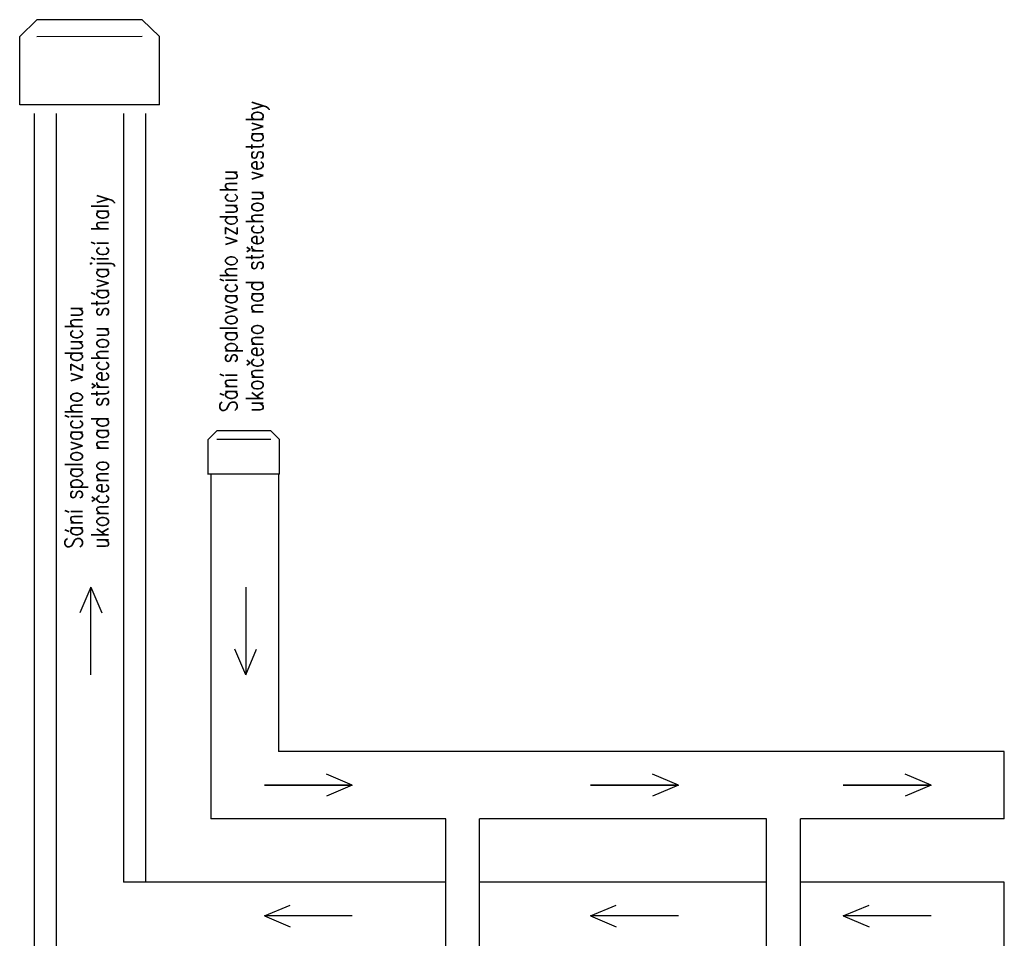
# Model space of a CAD drawing. Header units: millimetres. Extents: x -1200 to 89261, y -18765 to 52904.
# Tile 12 of 20: x 25049 to 36343, y 4695 to 15236. Entities that reach past the tile are written whole.
import ezdxf

# ---------------------------------------------------------------- set-up
doc = ezdxf.new("R2010")
doc.units = ezdxf.units.MM
doc.header["$LTSCALE"] = 15
doc.layers.add('T_text', color=3, linetype='Continuous', lineweight=18)
doc.layers.add('T_zarizeni', color=4, linetype='Continuous')
doc.styles.add('EP', font='romans.shx', dxfattribs={"width": 0.8})

msp = doc.modelspace()

# ---------------------------------------------------------------- linework, layer by layer
at = {"layer": 'T_zarizeni'}
for p, q in [((25049, 15041), (25244, 15236)), ((26455, 15236), (25244, 15236)), ((26651, 15041), (26455, 15236)), ((25049, 14259), (25049, 15041)), ((26455, 15041), (25244, 15040)), ((26651, 14259), (26651, 15041)), ((26651, 14259), (25049, 14259)), ((27210, 10419), (27310, 10519)), ((27930, 10519), (27310, 10519)), ((28030, 10419), (27930, 10519)), ((27210, 10019), (27210, 10419)), ((27930, 10419), (27310, 10419)), ((28030, 10019), (28030, 10419)), ((28030, 10019), (27201, 10019))]:
    msp.add_line(p, q, dxfattribs=at)
at = {"layer": 'T_zarizeni', "ltscale": 2}
for p, q in [((25216, 14159), (25216, 2391)), ((25466, 14159), (25466, 2391)), ((26241, 14159), (26241, 5339)), ((26491, 14159), (26491, 5339)), ((27241, 10019), (27241, 6064)), ((28016, 10019), (28016, 6839)), ((25866, 8726), (25740, 8430)), ((25866, 7718), (25866, 8726)), ((25866, 8726), (25991, 8430)), ((27641, 8726), (27641, 7718)), ((27641, 7718), (27515, 8014)), ((27641, 7718), (27766, 8014)), ((36343, 6839), (28016, 6839)), ((36343, 6064), (36343, 6839)), ((28864, 6451), (28568, 6577)), ((32604, 6451), (32307, 6577)), ((35503, 6451), (35207, 6577)), ((28864, 6451), (27856, 6451)), ((27856, 6451), (28864, 6451)), ((28864, 6451), (28568, 6326)), ((32604, 6451), (31595, 6451)), ((31595, 6451), (32604, 6451)), ((32604, 6451), (32307, 6326)), ((35503, 6451), (34495, 6451)), ((34495, 6451), (35503, 6451)), ((35503, 6451), (35207, 6326)), ((29936, 6064), (27241, 6064)), ((29936, 3432), (29936, 6064)), ((30324, 3820), (30324, 6064)), ((33615, 6064), (30324, 6064)), ((33615, 3432), (33615, 6064)), ((34003, 3820), (34003, 6064)), ((36343, 6064), (34003, 6064)), ((29936, 5339), (26241, 5339)), ((33615, 5339), (30324, 5339)), ((36343, 5339), (34003, 5339)), ((36343, 4564), (36343, 5339)), ((27856, 4951), (28152, 5077)), ((31595, 4951), (31892, 5077)), ((34495, 4951), (34791, 5077)), ((28864, 4951), (27856, 4951)), ((27856, 4951), (28152, 4826)), ((32604, 4951), (31595, 4951)), ((31595, 4951), (31892, 4826)), ((35503, 4951), (34495, 4951)), ((34495, 4951), (34791, 4826))]:
    msp.add_line(p, q, dxfattribs=at)

# ---------------------------------------------------------------- texts
at = {"layer": 'T_text', "ltscale": 10, "style": 'EP', "width": 0.8}
for s, p in [('ukončeno nad střechou vestavby', (27843, 10731)), ('Sání spalovacího vzduchu', (27543, 10731)), ('ukončeno nad střechou stávající haly', (26068, 9166)), ('Sání spalovacího vzduchu', (25768, 9166))]:
    msp.add_text(s, height=200, rotation=90, dxfattribs=at).set_placement(p)

doc.saveas('drawing.dxf')
